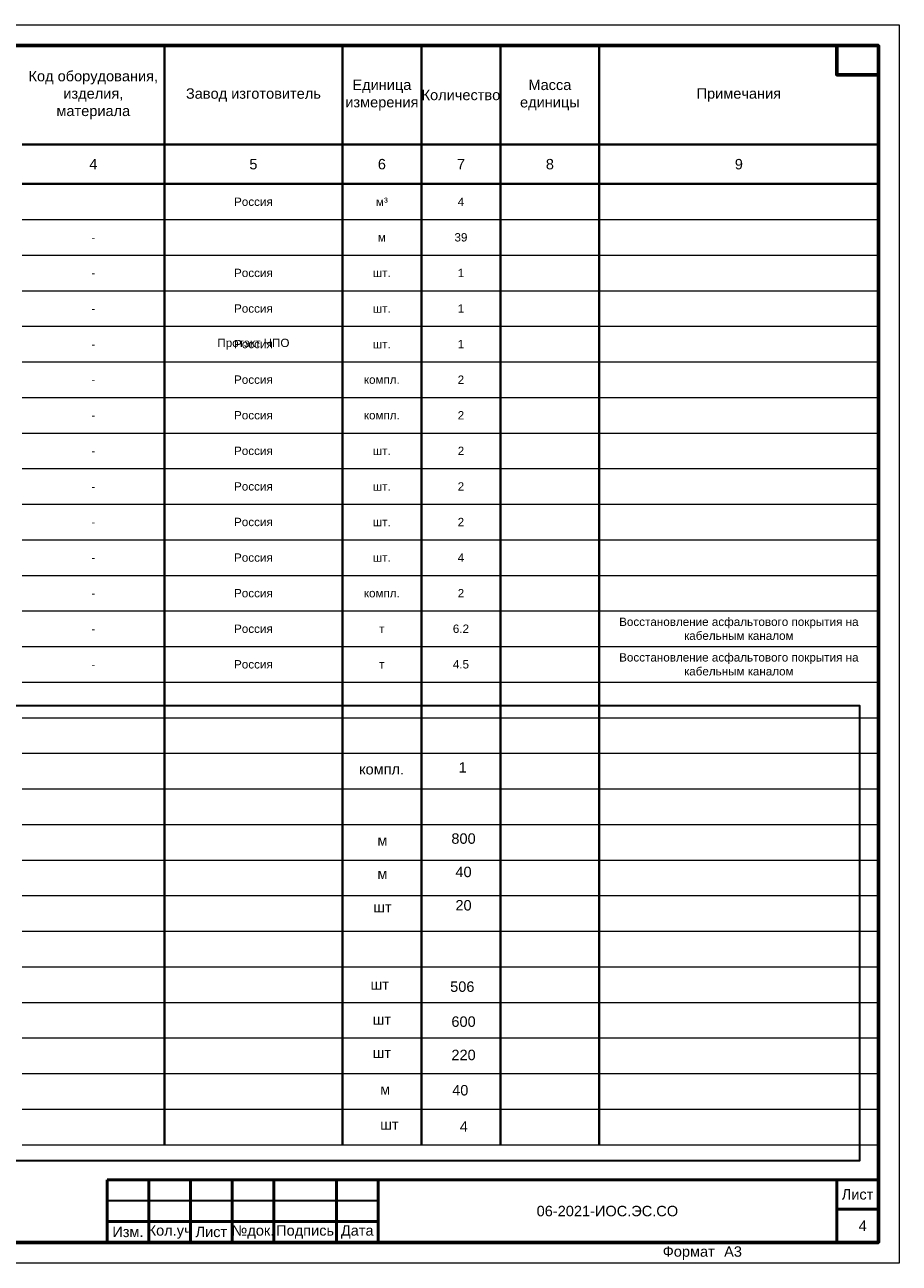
# Model space of a CAD drawing. Header units: millimetres. Extents: x 523209 to 536718, y -48289 to -47398.
# Tile 116 of 116: x 536509 to 536718, y -47992 to -47695. Entities that reach past the tile are written whole.
import ezdxf
from ezdxf.enums import TextEntityAlignment as Align

# ---------------------------------------------------------------- set-up
doc = ezdxf.new("R2010")
doc.units = ezdxf.units.MM
for name, color, linetype, lineweight in [('LIN_Основная сплошная', 50, 'Continuous', 50), ('LIN_Тонкая сплошная', 140, 'Continuous', 30), ('ВК-линия контур', 132, 'Continuous', 15), ('ВК-линия толстая', 30, 'Continuous', 60), ('ВК-Текст', 1, 'Continuous', 30), ('электрика', 1, 'Continuous', 40), ('ЭОМ_Текст', 7, 'Continuous', 30)]:
    doc.layers.add(name, color=color, linetype=linetype, lineweight=lineweight)
doc.layers.add('Оборудование', color=7, linetype='Continuous')
doc.layers.add('Текст и рамки', color=7, linetype='Continuous')
doc.styles.get("Standard").update_dxf_attribs({"font": 'arial.ttf'})
doc.styles.add('СГЕНЕРИР_СТИЛЬ_1', font='times.ttf')

# ---------------------------------------------------------------- blocks, each defined once
blk = doc.blocks.new('*U84')
at = {"layer": 'ВК-линия контур', "color": 0}
for p, q in [((-420, 297), (0, 297)), ((0, 297), (0, 0)), ((0, 0), (-420, 0))]:
    blk.add_line(p, q, dxfattribs=at)
at = {"layer": 'ВК-линия толстая', "color": 0}
for points in [[(-400, 5), (-400, 292), (-5, 292), (-5, 5)], [(-5, 292), (-15, 292), (-15, 285), (-5, 285)]]:
    blk.add_lwpolyline(points, close=True, dxfattribs=at)
at = {"layer": 'ВК-Текст', "color": 0}
blk.add_text('Формат ', height=2.5, dxfattribs=at).set_placement((-56.73, 1.56))
blk.add_attdef('ЛИСТ_АЛ', text='', height=2.5, dxfattribs=at).set_placement((-10, 288.5), align=Align.MIDDLE_CENTER)
at = {"layer": 'ВК-Текст', "color": 0, "ltscale": 0.5}
blk.add_attdef('ВЕРХНИЙ_ШИФР', text='', height=0.000005, rotation=180, dxfattribs=at).set_placement((-400, 278), align=Align.MIDDLE_CENTER)
at = {"layer": 'ВК-Текст', "color": 0, "flags": 12}
blk.add_attdef('ФОРМАТ_ЛИСТА', (-42, 1.56), '', height=2.5, dxfattribs=at)
blk = doc.blocks.new('*U72')
at = {"layer": 'LIN_Основная сплошная', "color": 7}
for p, q in [((-185, 0), (-185, 15)), ((-185, 15), (0, 15)), ((-175, 15), (-175, 0)), ((-165, 15), (-165, 0)), ((-155, 15), (-155, 0)), ((-145, 15), (-145, 0)), ((-130, 15), (-130, 0)), ((-120, 15), (-120, 0)), ((-120, 5), (-185, 5)), ((-185, 0), (0, 0))]:
    blk.add_line(p, q, dxfattribs=at)
at = {"layer": 'LIN_Основная сплошная', "color": 7, "ltscale": 0.5}
for p, q in [((-10, 15), (-10, 0)), ((0, 15), (0, 0)), ((0, 8), (-10, 8))]:
    blk.add_line(p, q, dxfattribs=at)
at = {"layer": 'LIN_Тонкая сплошная', "color": 7}
blk.add_line((-120, 10), (-185, 10), dxfattribs=at)
at = {"layer": 'Текст и рамки', "color": 7, "char_height": 2.5, "attachment_point": 5}
for s, insert, width in [('Лист', (-5, 11.5), 10), ('Изм.', (-180, 2.5), 10), ('Кол.уч', (-170, 2.5), 10), ('Лист', (-160, 2.5), 10), ('№док.', (-150, 2.5), 10), ('Подпись', (-137.5, 2.5), 15), ('Дата', (-125, 2.5), 10)]:
    blk.add_mtext(s, dxfattribs=dict(at, insert=insert, width=width))

msp = doc.modelspace()

# ---------------------------------------------------------------- linework, layer by layer
at = {"color": 1, "lineweight": 30, "ltscale": 0.5}
msp.add_lwpolyline([(536322.07168, -47857.90072), (536708.92392, -47857.90072), (536708.92392, -47967.11647), (536322.07168, -47967.11647)], close=True, dxfattribs=at)
at = {"layer": 'электрика', "color": 7}
for p, q in [((536542.21854, -47699.68774), (536542.21854, -47723.39152)), ((536584.88535, -47699.68774), (536584.88535, -47723.39152)), ((536603.84838, -47699.68774), (536603.84838, -47723.39152)), ((536622.81141, -47699.68774), (536622.81141, -47723.39152)), ((536646.51519, -47699.68774), (536646.51519, -47723.39152)), ((536508.0851, -47723.39152), (536542.21854, -47723.39152)), ((536542.21854, -47723.39152), (536584.88535, -47723.39152)), ((536542.21854, -47723.39152), (536542.21854, -47732.87303)), ((536584.88535, -47723.39152), (536603.84838, -47723.39152)), ((536584.88535, -47723.39152), (536584.88535, -47732.87303)), ((536603.84838, -47723.39152), (536622.81141, -47723.39152)), ((536603.84838, -47723.39152), (536603.84838, -47732.87303)), ((536622.81141, -47723.39152), (536646.51519, -47723.39152)), ((536622.81141, -47723.39152), (536622.81141, -47732.87303)), ((536646.51519, -47723.39152), (536713.45484, -47723.39152)), ((536646.51519, -47723.39152), (536646.51519, -47732.87303)), ((536508.0851, -47732.87303), (536542.21854, -47732.87303)), ((536542.21854, -47732.87303), (536584.88535, -47732.87303)), ((536542.21854, -47732.87303), (536542.21854, -47741.4064)), ((536542.21854, -47732.87303), (536542.21854, -47741.4064)), ((536584.88535, -47732.87303), (536603.84838, -47732.87303)), ((536584.88535, -47732.87303), (536584.88535, -47741.4064)), ((536584.88535, -47732.87303), (536584.88535, -47741.4064)), ((536603.84838, -47732.87303), (536622.81141, -47732.87303)), ((536603.84838, -47732.87303), (536603.84838, -47741.4064)), ((536603.84838, -47732.87303), (536603.84838, -47741.4064)), ((536622.81141, -47732.87303), (536646.51519, -47732.87303)), ((536622.81141, -47732.87303), (536622.81141, -47741.4064)), ((536622.81141, -47732.87303), (536622.81141, -47741.4064)), ((536646.51519, -47732.87303), (536713.45484, -47732.87303)), ((536646.51519, -47732.87303), (536646.51519, -47741.4064)), ((536646.51519, -47732.87303), (536646.51519, -47741.4064)), ((536542.21854, -47741.4064), (536542.21854, -47749.93976)), ((536542.21854, -47741.4064), (536542.21854, -47749.93976)), ((536584.88535, -47741.4064), (536584.88535, -47749.93976)), ((536584.88535, -47741.4064), (536584.88535, -47749.93976)), ((536603.84838, -47741.4064), (536603.84838, -47749.93976)), ((536603.84838, -47741.4064), (536603.84838, -47749.93976)), ((536622.81141, -47741.4064), (536622.81141, -47749.93976)), ((536622.81141, -47741.4064), (536622.81141, -47749.93976)), ((536646.51519, -47741.4064), (536646.51519, -47749.93976)), ((536646.51519, -47741.4064), (536646.51519, -47749.93976)), ((536542.21854, -47749.93976), (536542.21854, -47758.47312)), ((536542.21854, -47749.93976), (536542.21854, -47758.47312)), ((536584.88535, -47749.93976), (536584.88535, -47758.47312)), ((536584.88535, -47749.93976), (536584.88535, -47758.47312)), ((536603.84838, -47749.93976), (536603.84838, -47758.47312)), ((536603.84838, -47749.93976), (536603.84838, -47758.47312)), ((536622.81141, -47749.93976), (536622.81141, -47758.47312)), ((536622.81141, -47749.93976), (536622.81141, -47758.47312)), ((536646.51519, -47749.93976), (536646.51519, -47758.47312)), ((536646.51519, -47749.93976), (536646.51519, -47758.47312)), ((536542.21854, -47758.47312), (536542.21854, -47767.00648)), ((536542.21854, -47758.47312), (536542.21854, -47767.00648)), ((536584.88535, -47758.47312), (536584.88535, -47767.00648)), ((536584.88535, -47758.47312), (536584.88535, -47767.00648)), ((536603.84838, -47758.47312), (536603.84838, -47767.00648)), ((536603.84838, -47758.47312), (536603.84838, -47767.00648)), ((536622.81141, -47758.47312), (536622.81141, -47767.00648)), ((536622.81141, -47758.47312), (536622.81141, -47767.00648)), ((536646.51519, -47758.47312), (536646.51519, -47767.00648)), ((536646.51519, -47758.47312), (536646.51519, -47767.00648)), ((536542.21854, -47767.00648), (536542.21854, -47775.53984)), ((536542.21854, -47767.00648), (536542.21854, -47775.53984)), ((536584.88535, -47767.00648), (536584.88535, -47775.53984)), ((536584.88535, -47767.00648), (536584.88535, -47775.53984)), ((536603.84838, -47767.00648), (536603.84838, -47775.53984)), ((536603.84838, -47767.00648), (536603.84838, -47775.53984)), ((536622.81141, -47767.00648), (536622.81141, -47775.53984)), ((536622.81141, -47767.00648), (536622.81141, -47775.53984)), ((536646.51519, -47767.00648), (536646.51519, -47775.53984)), ((536646.51519, -47767.00648), (536646.51519, -47775.53984)), ((536542.21854, -47775.53984), (536542.21854, -47784.0732)), ((536542.21854, -47775.53984), (536542.21854, -47784.0732)), ((536584.88535, -47775.53984), (536584.88535, -47784.0732)), ((536584.88535, -47775.53984), (536584.88535, -47784.0732)), ((536603.84838, -47775.53984), (536603.84838, -47784.0732)), ((536603.84838, -47775.53984), (536603.84838, -47784.0732)), ((536622.81141, -47775.53984), (536622.81141, -47784.0732)), ((536622.81141, -47775.53984), (536622.81141, -47784.0732)), ((536646.51519, -47775.53984), (536646.51519, -47784.0732)), ((536646.51519, -47775.53984), (536646.51519, -47784.0732)), ((536542.21854, -47784.0732), (536542.21854, -47792.60657)), ((536542.21854, -47784.0732), (536542.21854, -47792.60657)), ((536584.88535, -47784.0732), (536584.88535, -47792.60657)), ((536584.88535, -47784.0732), (536584.88535, -47792.60657)), ((536603.84838, -47784.0732), (536603.84838, -47792.60657)), ((536603.84838, -47784.0732), (536603.84838, -47792.60657)), ((536622.81141, -47784.0732), (536622.81141, -47792.60657)), ((536622.81141, -47784.0732), (536622.81141, -47792.60657)), ((536646.51519, -47784.0732), (536646.51519, -47792.60657)), ((536646.51519, -47784.0732), (536646.51519, -47792.60657)), ((536542.21854, -47792.60657), (536542.21854, -47801.13993)), ((536542.21854, -47792.60657), (536542.21854, -47801.13993)), ((536584.88535, -47792.60657), (536584.88535, -47801.13993)), ((536584.88535, -47792.60657), (536584.88535, -47801.13993)), ((536603.84838, -47792.60657), (536603.84838, -47801.13993)), ((536603.84838, -47792.60657), (536603.84838, -47801.13993)), ((536622.81141, -47792.60657), (536622.81141, -47801.13993)), ((536622.81141, -47792.60657), (536622.81141, -47801.13993)), ((536646.51519, -47792.60657), (536646.51519, -47801.13993)), ((536646.51519, -47792.60657), (536646.51519, -47801.13993)), ((536542.21854, -47801.13993), (536542.21854, -47809.67329)), ((536584.88535, -47801.13993), (536584.88535, -47809.67329)), ((536603.84838, -47801.13993), (536603.84838, -47809.67329)), ((536622.81141, -47801.13993), (536622.81141, -47809.67329)), ((536646.51519, -47801.13993), (536646.51519, -47809.67329)), ((536542.21854, -47809.67329), (536542.21854, -47818.20665)), ((536584.88535, -47809.67329), (536584.88535, -47818.20665)), ((536603.84838, -47809.67329), (536603.84838, -47818.20665)), ((536622.81141, -47809.67329), (536622.81141, -47818.20665)), ((536646.51519, -47809.67329), (536646.51519, -47818.20665)), ((536542.21854, -47818.20665), (536542.21854, -47826.74001)), ((536584.88535, -47818.20665), (536584.88535, -47826.74001)), ((536603.84838, -47818.20665), (536603.84838, -47826.74001)), ((536622.81141, -47818.20665), (536622.81141, -47826.74001)), ((536646.51519, -47818.20665), (536646.51519, -47826.74001)), ((536542.21854, -47826.74001), (536542.21854, -47903.54027)), ((536584.88535, -47826.74001), (536584.88535, -47903.54027)), ((536603.84838, -47826.74001), (536603.84838, -47903.54027)), ((536622.81141, -47826.74001), (536622.81141, -47903.54027)), ((536646.51519, -47826.74001), (536646.51519, -47903.54027)), ((536542.21854, -47903.54027), (536542.21854, -47963.2738)), ((536584.88535, -47903.54027), (536584.88535, -47963.2738)), ((536603.84838, -47903.54027), (536603.84838, -47963.2738)), ((536622.81141, -47903.54027), (536622.81141, -47963.2738)), ((536646.51519, -47903.54027), (536646.51519, -47963.2738))]:
    msp.add_line(p, q, dxfattribs=at)
at = {"layer": 'ЭОМ_Текст', "lineweight": 0}
for p, q in [((536508.0851, -47732.87303), (536542.21854, -47732.87303)), ((536542.21854, -47732.87303), (536584.88535, -47732.87303)), ((536584.88535, -47732.87303), (536603.84838, -47732.87303)), ((536603.84838, -47732.87303), (536622.81141, -47732.87303)), ((536622.81141, -47732.87303), (536646.51519, -47732.87303)), ((536646.51519, -47732.87303), (536713.45484, -47732.87303)), ((536508.0851, -47741.4064), (536542.21854, -47741.4064)), ((536508.0851, -47741.4064), (536542.21854, -47741.4064)), ((536542.21854, -47741.4064), (536584.88535, -47741.4064)), ((536542.21854, -47741.4064), (536584.88535, -47741.4064)), ((536584.88535, -47741.4064), (536603.84838, -47741.4064)), ((536584.88535, -47741.4064), (536603.84838, -47741.4064)), ((536603.84838, -47741.4064), (536622.81141, -47741.4064)), ((536603.84838, -47741.4064), (536622.81141, -47741.4064)), ((536622.81141, -47741.4064), (536646.51519, -47741.4064)), ((536622.81141, -47741.4064), (536646.51519, -47741.4064)), ((536646.51519, -47741.4064), (536713.45484, -47741.4064)), ((536646.51519, -47741.4064), (536713.45484, -47741.4064)), ((536508.0851, -47749.93976), (536542.21854, -47749.93976)), ((536508.0851, -47749.93976), (536542.21854, -47749.93976)), ((536542.21854, -47749.93976), (536584.88535, -47749.93976)), ((536542.21854, -47749.93976), (536584.88535, -47749.93976)), ((536584.88535, -47749.93976), (536603.84838, -47749.93976)), ((536584.88535, -47749.93976), (536603.84838, -47749.93976)), ((536603.84838, -47749.93976), (536622.81141, -47749.93976)), ((536603.84838, -47749.93976), (536622.81141, -47749.93976)), ((536622.81141, -47749.93976), (536646.51519, -47749.93976)), ((536622.81141, -47749.93976), (536646.51519, -47749.93976)), ((536646.51519, -47749.93976), (536713.45484, -47749.93976)), ((536646.51519, -47749.93976), (536713.45484, -47749.93976)), ((536508.0851, -47758.47312), (536542.21854, -47758.47312)), ((536508.0851, -47758.47312), (536542.21854, -47758.47312)), ((536542.21854, -47758.47312), (536584.88535, -47758.47312)), ((536542.21854, -47758.47312), (536584.88535, -47758.47312)), ((536584.88535, -47758.47312), (536603.84838, -47758.47312)), ((536584.88535, -47758.47312), (536603.84838, -47758.47312)), ((536603.84838, -47758.47312), (536622.81141, -47758.47312)), ((536603.84838, -47758.47312), (536622.81141, -47758.47312)), ((536622.81141, -47758.47312), (536646.51519, -47758.47312)), ((536622.81141, -47758.47312), (536646.51519, -47758.47312)), ((536646.51519, -47758.47312), (536713.45484, -47758.47312)), ((536646.51519, -47758.47312), (536713.45484, -47758.47312)), ((536508.0851, -47767.00648), (536542.21854, -47767.00648)), ((536508.0851, -47767.00648), (536542.21854, -47767.00648)), ((536542.21854, -47767.00648), (536584.88535, -47767.00648)), ((536542.21854, -47767.00648), (536584.88535, -47767.00648)), ((536584.88535, -47767.00648), (536603.84838, -47767.00648)), ((536584.88535, -47767.00648), (536603.84838, -47767.00648)), ((536603.84838, -47767.00648), (536622.81141, -47767.00648)), ((536603.84838, -47767.00648), (536622.81141, -47767.00648)), ((536622.81141, -47767.00648), (536646.51519, -47767.00648)), ((536622.81141, -47767.00648), (536646.51519, -47767.00648)), ((536646.51519, -47767.00648), (536713.45484, -47767.00648)), ((536646.51519, -47767.00648), (536713.45484, -47767.00648)), ((536508.0851, -47775.53984), (536542.21854, -47775.53984)), ((536508.0851, -47775.53984), (536542.21854, -47775.53984)), ((536542.21854, -47775.53984), (536584.88535, -47775.53984)), ((536542.21854, -47775.53984), (536584.88535, -47775.53984)), ((536584.88535, -47775.53984), (536603.84838, -47775.53984)), ((536584.88535, -47775.53984), (536603.84838, -47775.53984)), ((536603.84838, -47775.53984), (536622.81141, -47775.53984)), ((536603.84838, -47775.53984), (536622.81141, -47775.53984)), ((536622.81141, -47775.53984), (536646.51519, -47775.53984)), ((536622.81141, -47775.53984), (536646.51519, -47775.53984)), ((536646.51519, -47775.53984), (536713.45484, -47775.53984)), ((536646.51519, -47775.53984), (536713.45484, -47775.53984)), ((536508.0851, -47784.0732), (536542.21854, -47784.0732)), ((536508.0851, -47784.0732), (536542.21854, -47784.0732)), ((536542.21854, -47784.0732), (536584.88535, -47784.0732)), ((536542.21854, -47784.0732), (536584.88535, -47784.0732)), ((536584.88535, -47784.0732), (536603.84838, -47784.0732)), ((536584.88535, -47784.0732), (536603.84838, -47784.0732)), ((536603.84838, -47784.0732), (536622.81141, -47784.0732)), ((536603.84838, -47784.0732), (536622.81141, -47784.0732)), ((536622.81141, -47784.0732), (536646.51519, -47784.0732)), ((536622.81141, -47784.0732), (536646.51519, -47784.0732)), ((536646.51519, -47784.0732), (536713.45484, -47784.0732)), ((536646.51519, -47784.0732), (536713.45484, -47784.0732)), ((536508.0851, -47792.60657), (536542.21854, -47792.60657)), ((536508.0851, -47792.60657), (536542.21854, -47792.60657)), ((536542.21854, -47792.60657), (536584.88535, -47792.60657)), ((536542.21854, -47792.60657), (536584.88535, -47792.60657)), ((536584.88535, -47792.60657), (536603.84838, -47792.60657)), ((536584.88535, -47792.60657), (536603.84838, -47792.60657)), ((536603.84838, -47792.60657), (536622.81141, -47792.60657)), ((536603.84838, -47792.60657), (536622.81141, -47792.60657)), ((536622.81141, -47792.60657), (536646.51519, -47792.60657)), ((536622.81141, -47792.60657), (536646.51519, -47792.60657)), ((536646.51519, -47792.60657), (536713.45484, -47792.60657)), ((536646.51519, -47792.60657), (536713.45484, -47792.60657)), ((536508.0851, -47801.13993), (536542.21854, -47801.13993)), ((536542.21854, -47801.13993), (536584.88535, -47801.13993)), ((536584.88535, -47801.13993), (536603.84838, -47801.13993)), ((536603.84838, -47801.13993), (536622.81141, -47801.13993)), ((536622.81141, -47801.13993), (536646.51519, -47801.13993)), ((536646.51519, -47801.13993), (536713.45484, -47801.13993)), ((536508.0851, -47809.67329), (536542.21854, -47809.67329)), ((536542.21854, -47809.67329), (536584.88535, -47809.67329)), ((536584.88535, -47809.67329), (536603.84838, -47809.67329)), ((536603.84838, -47809.67329), (536622.81141, -47809.67329)), ((536622.81141, -47809.67329), (536646.51519, -47809.67329)), ((536646.51519, -47809.67329), (536713.45484, -47809.67329)), ((536508.0851, -47818.20665), (536542.21854, -47818.20665)), ((536542.21854, -47818.20665), (536584.88535, -47818.20665)), ((536584.88535, -47818.20665), (536603.84838, -47818.20665)), ((536603.84838, -47818.20665), (536622.81141, -47818.20665)), ((536622.81141, -47818.20665), (536646.51519, -47818.20665)), ((536646.51519, -47818.20665), (536713.45484, -47818.20665)), ((536508.0851, -47826.74001), (536542.21854, -47826.74001)), ((536542.21854, -47826.74001), (536584.88535, -47826.74001)), ((536584.88535, -47826.74001), (536603.84838, -47826.74001)), ((536603.84838, -47826.74001), (536622.81141, -47826.74001)), ((536622.81141, -47826.74001), (536646.51519, -47826.74001)), ((536646.51519, -47826.74001), (536713.45484, -47826.74001)), ((536508.0851, -47835.27338), (536542.21854, -47835.27338)), ((536542.21854, -47835.27338), (536584.88535, -47835.27338)), ((536584.88535, -47835.27338), (536603.84838, -47835.27338)), ((536603.84838, -47835.27338), (536622.81141, -47835.27338)), ((536622.81141, -47835.27338), (536646.51519, -47835.27338)), ((536646.51519, -47835.27338), (536713.45484, -47835.27338)), ((536508.0851, -47843.80674), (536542.21854, -47843.80674)), ((536542.21854, -47843.80674), (536584.88535, -47843.80674)), ((536584.88535, -47843.80674), (536603.84838, -47843.80674)), ((536603.84838, -47843.80674), (536622.81141, -47843.80674)), ((536622.81141, -47843.80674), (536646.51519, -47843.80674)), ((536646.51519, -47843.80674), (536713.45484, -47843.80674)), ((536508.0851, -47852.3401), (536542.21854, -47852.3401)), ((536542.21854, -47852.3401), (536584.88535, -47852.3401)), ((536584.88535, -47852.3401), (536603.84838, -47852.3401)), ((536603.84838, -47852.3401), (536622.81141, -47852.3401)), ((536622.81141, -47852.3401), (536646.51519, -47852.3401)), ((536646.51519, -47852.3401), (536713.45484, -47852.3401)), ((536508.0851, -47860.87346), (536542.21854, -47860.87346)), ((536542.21854, -47860.87346), (536584.88535, -47860.87346)), ((536584.88535, -47860.87346), (536603.84838, -47860.87346)), ((536603.84838, -47860.87346), (536622.81141, -47860.87346)), ((536622.81141, -47860.87346), (536646.51519, -47860.87346)), ((536646.51519, -47860.87346), (536713.45484, -47860.87346)), ((536508.0851, -47869.40682), (536542.21854, -47869.40682)), ((536542.21854, -47869.40682), (536584.88535, -47869.40682)), ((536584.88535, -47869.40682), (536603.84838, -47869.40682)), ((536603.84838, -47869.40682), (536622.81141, -47869.40682)), ((536622.81141, -47869.40682), (536646.51519, -47869.40682)), ((536646.51519, -47869.40682), (536713.45484, -47869.40682)), ((536508.0851, -47877.94018), (536542.21854, -47877.94018)), ((536542.21854, -47877.94018), (536584.88535, -47877.94018)), ((536584.88535, -47877.94018), (536603.84838, -47877.94018)), ((536603.84838, -47877.94018), (536622.81141, -47877.94018)), ((536622.81141, -47877.94018), (536646.51519, -47877.94018)), ((536646.51519, -47877.94018), (536713.45484, -47877.94018)), ((536508.0851, -47886.47355), (536542.21854, -47886.47355)), ((536542.21854, -47886.47355), (536584.88535, -47886.47355)), ((536584.88535, -47886.47355), (536603.84838, -47886.47355)), ((536599.05041, -47886.47355), (536622.81141, -47886.47355)), ((536622.81141, -47886.47355), (536646.51519, -47886.47355)), ((536646.51519, -47886.47355), (536713.45484, -47886.47355)), ((536508.0851, -47895.00691), (536542.21854, -47895.00691)), ((536542.21854, -47895.00691), (536584.88535, -47895.00691)), ((536584.88535, -47895.00691), (536603.84838, -47895.00691)), ((536593.87369, -47895.00691), (536646.51519, -47895.00691)), ((536599.05041, -47895.00691), (536618.01344, -47895.00691)), ((536646.51519, -47895.00691), (536713.45484, -47895.00691)), ((536508.0851, -47903.54027), (536542.21854, -47903.54027)), ((536542.21854, -47903.54027), (536584.88535, -47903.54027)), ((536584.88535, -47903.54027), (536603.84838, -47903.54027)), ((536593.87369, -47903.54027), (536646.51519, -47903.54027)), ((536599.05041, -47903.54027), (536618.01344, -47903.54027)), ((536646.51519, -47903.54027), (536713.45484, -47903.54027)), ((536508.0851, -47912.07363), (536542.21854, -47912.07363)), ((536542.21854, -47912.07363), (536584.88535, -47912.07363)), ((536584.88535, -47912.07363), (536603.84838, -47912.07363)), ((536599.05041, -47912.07363), (536622.81141, -47912.07363)), ((536622.81141, -47912.07363), (536646.51519, -47912.07363)), ((536646.51519, -47912.07363), (536713.45484, -47912.07363)), ((536508.0851, -47920.60699), (536542.21854, -47920.60699)), ((536542.21854, -47920.60699), (536584.88535, -47920.60699)), ((536584.88535, -47920.60699), (536603.84838, -47920.60699)), ((536603.84838, -47920.60699), (536622.81141, -47920.60699)), ((536622.81141, -47920.60699), (536646.51519, -47920.60699)), ((536646.51519, -47920.60699), (536713.45484, -47920.60699)), ((536508.0851, -47929.14035), (536542.21854, -47929.14035)), ((536542.21854, -47929.14035), (536584.88535, -47929.14035)), ((536584.88535, -47929.14035), (536603.84838, -47929.14035)), ((536603.84838, -47929.14035), (536622.81141, -47929.14035)), ((536622.81141, -47929.14035), (536646.51519, -47929.14035)), ((536646.51519, -47929.14035), (536713.45484, -47929.14035)), ((536508.0851, -47937.67372), (536542.21854, -47937.67372)), ((536542.21854, -47937.67372), (536584.88535, -47937.67372)), ((536584.88535, -47937.67372), (536603.84838, -47937.67372)), ((536603.84838, -47937.67372), (536622.81141, -47937.67372)), ((536622.81141, -47937.67372), (536646.51519, -47937.67372)), ((536646.51519, -47937.67372), (536713.45484, -47937.67372)), ((536508.0851, -47946.20708), (536542.21854, -47946.20708)), ((536542.21854, -47946.20708), (536584.88535, -47946.20708)), ((536584.88535, -47946.20708), (536603.84838, -47946.20708)), ((536603.84838, -47946.20708), (536622.81141, -47946.20708)), ((536622.81141, -47946.20708), (536646.51519, -47946.20708)), ((536646.51519, -47946.20708), (536713.45484, -47946.20708)), ((536508.0851, -47954.74044), (536542.21854, -47954.74044)), ((536542.21854, -47954.74044), (536584.88535, -47954.74044)), ((536584.88535, -47954.74044), (536603.84838, -47954.74044)), ((536603.84838, -47954.74044), (536622.81141, -47954.74044)), ((536622.81141, -47954.74044), (536646.51519, -47954.74044)), ((536646.51519, -47954.74044), (536713.45484, -47954.74044)), ((536508.0851, -47963.2738), (536542.21854, -47963.2738)), ((536542.21854, -47963.2738), (536584.88535, -47963.2738)), ((536584.88535, -47963.2738), (536603.84838, -47963.2738)), ((536603.84838, -47963.2738), (536622.81141, -47963.2738)), ((536622.81141, -47963.2738), (536646.51519, -47963.2738)), ((536646.51519, -47963.2738), (536713.45484, -47963.2738))]:
    msp.add_line(p, q, dxfattribs=at)

# ---------------------------------------------------------------- block references
ref = msp.add_blockref('*U84', (536718.45484, -47991.68774))
ref.add_attrib('ФОРМАТ_ЛИСТА', 'А3', (536676.45484, -47990.12948), dxfattribs={"layer": 'ВК-Текст', "color": 0, "height": 2.5, "flags": 12})
at = {"color": 0, "linetype": 'ByBlock'}
msp.add_blockref('*U72', (536713.45484, -47986.68774), dxfattribs=at)

# ---------------------------------------------------------------- texts
at = {"lineweight": 0, "char_height": 2, "attachment_point": 5}
for s, insert, width in [('{\\C0;Россия}', (536563.55195, -47737.13971), 42.6668088), ('{\\C0;м³}', (536594.36687, -47737.13971), 18.9630261), ('{\\C0;4}', (536613.32989, -47737.13971), 18.9630261), ('{\\C0;м}', (536594.36687, -47745.67308), 18.9630261), ('{\\C0;39}', (536613.32989, -47745.67308), 18.9630261), ('{\\C0;-}', (536525.15182, -47745.67308), 34.133447), ('{\\C0;-}', (536525.15182, -47754.20644), 34.133447), ('{\\C0;Россия}', (536563.55195, -47754.20644), 42.6668088), ('{\\C0;шт.}', (536594.36687, -47754.20644), 18.9630261), ('{\\C0;1}', (536613.32989, -47754.20644), 18.9630261), ('{\\C0;-}', (536525.15182, -47762.7398), 34.133447), ('{\\C0;Россия}', (536563.55195, -47762.7398), 42.6668088), ('{\\C0;шт.}', (536594.36687, -47762.7398), 18.9630261), ('{\\C0;1}', (536613.32989, -47762.7398), 18.9630261), ('{\\C0;-}', (536525.15182, -47771.27316), 34.133447), ('{\\C0;Протэкт НПО}', (536563.55195, -47771.27316), 42.6668088), ('{\\C0;Россия}', (536563.55195, -47771.27316), 42.6668088), ('{\\C0;шт.}', (536594.36687, -47771.27316), 18.9630261), ('{\\C0;1}', (536613.32989, -47771.27316), 18.9630261), ('{\\C0;-}', (536525.15182, -47779.80652), 34.133447), ('{\\C0;Россия}', (536563.55195, -47779.80652), 42.6668088), ('{\\C0;компл.}', (536594.36687, -47779.80652), 18.9630261), ('{\\C0;2}', (536613.32989, -47779.80652), 18.9630261), ('{\\C0;-}', (536525.15182, -47788.33989), 34.133447), ('{\\C0;Россия}', (536563.55195, -47788.33989), 42.6668088), ('{\\C0;компл.}', (536594.36687, -47788.33989), 18.9630261), ('{\\C0;2}', (536613.32989, -47788.33989), 18.9630261), ('{\\C0;Россия}', (536563.55195, -47796.87325), 42.6668088), ('{\\C0;2}', (536613.32989, -47796.87325), 18.9630261), ('{\\C0;-}', (536525.15182, -47796.87325), 34.133447), ('{\\C0;шт.}', (536594.36687, -47796.87325), 18.9630261), ('{\\C0;Россия}', (536563.55195, -47805.40661), 42.6668088), ('{\\C0;шт.}', (536594.36687, -47805.40661), 18.9630261), ('{\\C0;2}', (536613.32989, -47805.40661), 18.9630261), ('{\\C0;-}', (536525.15182, -47805.40661), 34.133447), ('{\\C0;Россия}', (536563.55195, -47813.93997), 42.6668088), ('{\\C0;шт.}', (536594.36687, -47813.93997), 18.9630261), ('{\\C0;2}', (536613.32989, -47813.93997), 18.9630261), ('{\\C0;-}', (536525.15182, -47813.93997), 34.133447), ('{\\C0;-}', (536525.15182, -47822.47333), 34.133447), ('{\\C0;Россия}', (536563.55195, -47822.47333), 42.6668088), ('{\\C0;шт.}', (536594.36687, -47822.47333), 18.9630261), ('{\\C0;4}', (536613.32989, -47822.47333), 18.9630261), ('{\\C0;-}', (536525.15182, -47831.00669), 34.133447), ('{\\C0;Россия}', (536563.55195, -47831.00669), 42.6668088), ('{\\C0;компл.}', (536594.36687, -47831.00669), 18.9630261), ('{\\C0;2}', (536613.32989, -47831.00669), 18.9630261), ('{\\C0;Восстановление асфальтового покрытия на кабельным каналом}', (536679.98501, -47839.54006), 66.9396482), ('{\\C0;-}', (536525.15182, -47839.54006), 34.133447), ('{\\C0;Россия}', (536563.55195, -47839.54006), 42.6668088), ('{\\C0;т}', (536594.36687, -47839.54006), 18.9630261), ('{\\C0;6.2}', (536613.32989, -47839.54006), 18.9630261), ('{\\C0;Восстановление асфальтового покрытия на кабельным каналом}', (536679.98501, -47848.07342), 66.9396482), ('{\\C0;-}', (536525.15182, -47848.07342), 34.133447), ('{\\C0;Россия}', (536563.55195, -47848.07342), 42.6668088), ('{\\C0;т}', (536594.36687, -47848.07342), 18.9630261), ('{\\C0;4.5}', (536613.32989, -47848.07342), 18.9630261)]:
    msp.add_mtext(s, dxfattribs=dict(at, insert=insert, width=width))
at = {"lineweight": 0, "char_height": 2.5, "attachment_point": 5, "style": 'СГЕНЕРИР_СТИЛЬ_1'}
for s, insert, width in [('{\\fArial|b0|i0|c204|p34;\\C7;06-2021-ИОС.ЭС.СО}', (536648.45484, -47979.18774), 110), ('\\pl2.5;{\\fArial|b0|i0|c204|p34;4\\P}', (536708.45484, -47982.68774), 10)]:
    msp.add_mtext(s, dxfattribs=dict(at, insert=insert, width=width))
at = {"layer": 'Оборудование', "color": 1}
for s, p in [('компл.', (536594.30618, -47873.22497)), ('1', (536613.75583, -47872.77954)), ('м', (536594.50106, -47890.2917)), ('800', (536613.95071, -47889.84626)), ('40', (536613.95071, -47897.84626)), ('м', (536594.50106, -47898.2917)), ('шт', (536594.50106, -47906.2917)), ('20', (536613.95071, -47905.84626)), ('шт', (536593.84711, -47924.84253)), ('шт', (536594.37118, -47933.23792)), ('шт', (536594.37118, -47941.23792)), ('м', (536595.15399, -47949.99451)), ('40', (536613.16773, -47950.19887)), ('шт', (536596.16415, -47958.37685))]:
    msp.add_text(s, height=2.5, dxfattribs=at).set_placement(p, align=Align.MIDDLE_CENTER)
for s, p in [('506', (536610.74432, -47926.61099)), ('600', (536611.04102, -47934.99893)), ('220', (536611.04102, -47942.99893)), ('4', (536613.06137, -47960.13274))]:
    msp.add_text(s, height=2.5, dxfattribs=at).set_placement(p)
at = {"layer": 'ЭОМ_Текст', "lineweight": 25, "char_height": 2.5, "attachment_point": 5}
for s, insert, width in [('Код оборудования, изделия, \\Pматериала', (536525.15182, -47711.53963), 34.133447), ('Завод изготовитель', (536563.55195, -47711.53963), 42.6668088), ('Единица измерения', (536594.36687, -47711.53963), 18.9630261), ('Количество', (536613.32989, -47711.53963), 18.9630261), ('Масса единицы', (536634.6633, -47711.53963), 23.7037826), ('Примечания', (536679.98501, -47711.53963), 66.9396482), ('4', (536525.15182, -47728.13228), 34.133447), ('5', (536563.55195, -47728.13228), 42.6668088), ('6', (536594.36687, -47728.13228), 18.9630261), ('7', (536613.32989, -47728.13228), 18.9630261), ('8', (536634.6633, -47728.13228), 23.7037826), ('9', (536679.98501, -47728.13228), 66.9396482)]:
    msp.add_mtext(s, dxfattribs=dict(at, insert=insert, width=width))

doc.saveas('drawing.dxf')
